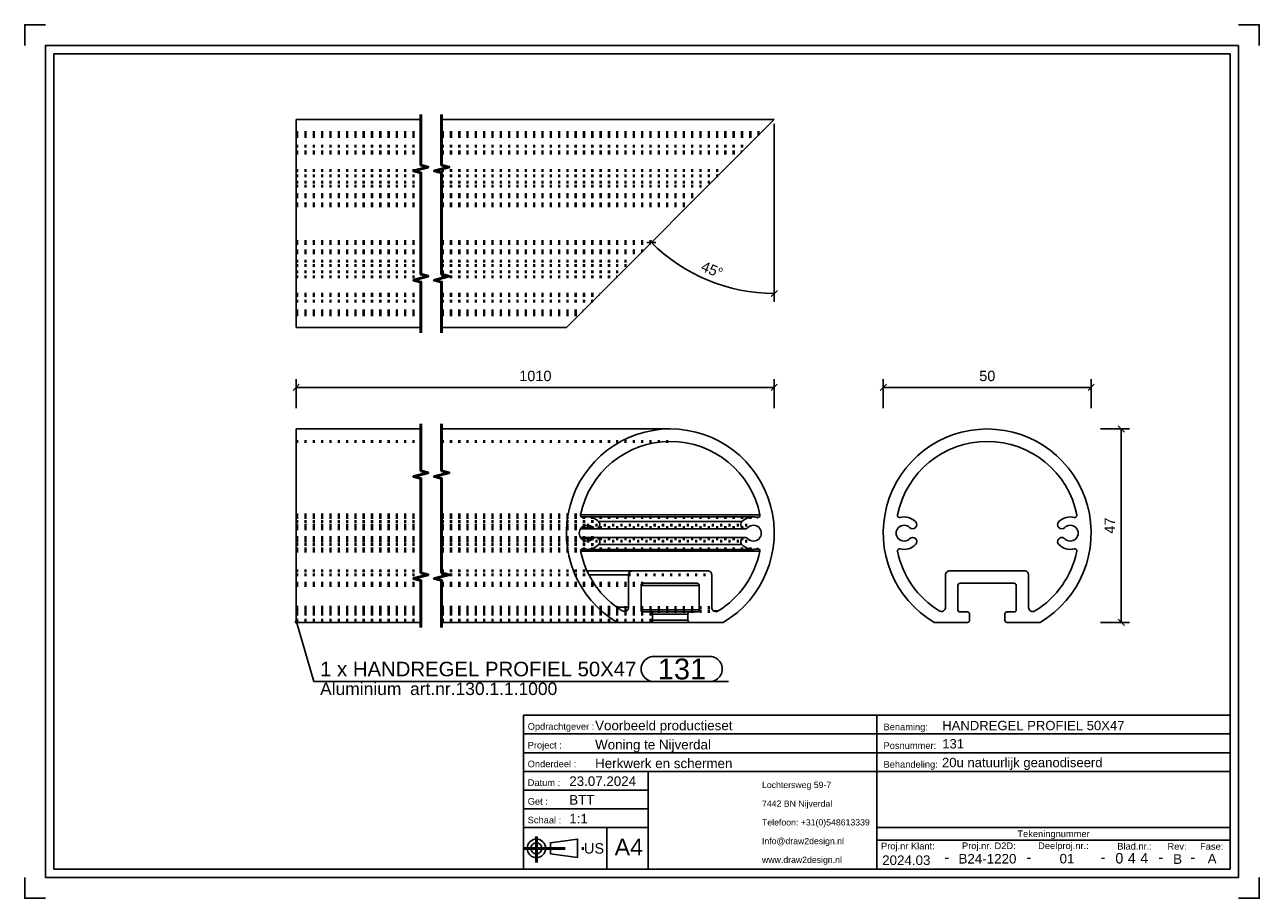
# Model space of a CAD drawing. Header units: millimetres. Extents: x 238 to 535, y -262 to -52.
import ezdxf
from ezdxf.enums import TextEntityAlignment as Align

# ---------------------------------------------------------------- set-up
doc = ezdxf.new("R2010")
doc.units = ezdxf.units.MM
doc.linetypes.add('DOT', pattern=[2, 0.5, -1.5])
doc.linetypes.add('STRICHPUNKT2', pattern=[18.5, 10, -4, 0.5, -4])
doc.layers.get('0').update_dxf_attribs({"linetype": 'CONTINUOUS'})
for name, color, linetype in [('DIM49', 4, 'CONTINUOUS'), ('TXT_ALL', 7, 'CONTINUOUS'), ('TXT_DIM49', 2, 'CONTINUOUS'), ('TXT_YELLOW', 2, 'CONTINUOUS')]:
    doc.layers.add(name, color=color, linetype=linetype)
doc.layers.add('LE_ALL', color=7, linetype='CONTINUOUS', lineweight=50)
doc.styles.add('ARIAL', font='arial.ttf')

# ---------------------------------------------------------------- blocks, each defined once
blk = doc.blocks.new('TFIELD_00005', base_point=(415.08, -252.98))
at = {"layer": 'TXT_YELLOW', "style": 'ARIAL'}
for s, p in [('Lochtersweg 59-7', (415.08, -234.98)), ('7442 BN Nijverdal', (415.08, -239.48)), ('Telefoon: +31(0)548613339', (415.08, -243.98)), ('Info@draw2design.nl', (415.08, -248.48)), ('www.draw2design.nl', (415.08, -252.98))]:
    blk.add_text(s, height=1.5, dxfattribs=at).set_placement(p, align=Align.MIDDLE_LEFT)
blk = doc.blocks.new('FLEX_00004', base_point=(427.9, -255.23))
blk.add_blockref('TFIELD_00005', (415.08, -252.98))
blk = doc.blocks.new('D2D_00003', base_point=(387.96, -253.38))
blk.add_blockref('FLEX_00004', (427.9, -255.23))
blk = doc.blocks.new('TFIELD_00007', base_point=(379.62, -249.92))
at = {"layer": 'TXT_YELLOW', "style": 'ARIAL'}
blk.add_text('A4', height=4, dxfattribs=at).set_placement((379.62, -249.92), align=Align.MIDDLE_LEFT)
blk = doc.blocks.new('FLEX_00006', base_point=(383, -249.92))
blk.add_blockref('TFIELD_00007', (379.62, -249.92))
blk = doc.blocks.new('TFIELD_00013', base_point=(372.24, -250.23))
at = {"layer": 'TXT_YELLOW', "style": 'ARIAL'}
blk.add_text('US', height=2.5, dxfattribs=at).set_placement((372.24, -250.23), align=Align.MIDDLE_LEFT)
blk = doc.blocks.new('FLEX_00012', base_point=(372.24, -250.23))
blk.add_blockref('TFIELD_00013', (372.24, -250.23))
blk = doc.blocks.new('US_00011', base_point=(362.15, -250.23))
blk.add_line((364.17, -251.57), (370.73, -252.46))
blk.add_lwpolyline([(364.17, -251.57), (364.17, -248.9), (370.73, -248.01), (370.73, -252.46)])
for radius in [2.22, 1.33]:
    blk.add_circle((360.81, -250.23), radius)
at = {"layer": 'LE_ALL', "color": 1, "linetype": 'STRICHPUNKT2'}
for p, q in [((360.81, -247.42), (360.81, -253.64)), ((357.71, -250.23), (372.58, -250.23))]:
    blk.add_line(p, q, dxfattribs=at)
blk.add_blockref('FLEX_00012', (372.24, -250.23))
blk = doc.blocks.new('SCHRIFE_00015', base_point=(368.71, -235.23))
for p, q in [((357.71, -218.23), (442.71, -218.23)), ((357.71, -218.23), (357.71, -255.23)), ((442.71, -218.23), (527.71, -218.23)), ((442.71, -255.23), (442.71, -218.23)), ((527.71, -218.23), (527.71, -255.23)), ((357.71, -222.73), (442.71, -222.73)), ((442.71, -222.73), (527.71, -222.73)), ((357.71, -227.23), (442.71, -227.23)), ((442.71, -227.23), (527.71, -227.23)), ((357.71, -231.73), (527.71, -231.73)), ((387.71, -231.73), (387.71, -255.23)), ((387.71, -236.23), (357.71, -236.23)), ((387.71, -240.73), (357.71, -240.73)), ((387.71, -245.23), (357.71, -245.23)), ((377.71, -245.23), (377.71, -255.23)), ((527.71, -245.23), (442.71, -245.23)), ((527.71, -248.23), (442.71, -248.23)), ((527.71, -255.23), (357.71, -255.23))]:
    blk.add_line(p, q)
at = {"layer": 'TXT_YELLOW', "style": 'ARIAL'}
for s, height, p in [('Voorbeeld productieset', 2.3, (374.93, -221.84)), ('HANDREGEL PROFIEL 50X47', 2.25, (458.43, -221.83)), ('Woning te Nijverdal', 2.3, (374.93, -226.44)), ('131', 2.25, (458.43, -226.22)), ('Herkwerk en schermen', 2.3, (374.93, -230.94)), ('20u natuurlijk geanodiseerd', 2.25, (458.38, -230.72)), ('23.07.2024', 2.3, (368.71, -235.23)), ('BTT', 2.3, (368.71, -239.73)), ('1:1', 2.3, (368.71, -244.23))]:
    blk.add_text(s, height=height, dxfattribs=at).set_placement(p)
for s, height, p in [('2024.03', 2.3, (449.79, -254.23)), ('B24-1220', 2.3, (469.31, -253.88)), ('01', 2.3, (488.44, -253.86)), ('B', 2.3, (515.05, -253.96)), ('A', 2.3, (523.35, -253.86)), ('-', 2.5, (459.54, -253.58)), ('-', 2.5, (479.28, -253.58)), ('-', 2.5, (497.11, -253.58)), ('-', 2.5, (511.04, -253.58)), ('-', 2.5, (518.7, -253.58))]:
    blk.add_text(s, height=height, dxfattribs=at).set_placement(p, align=Align.CENTER)
blk = doc.blocks.new('TFIELD_00019', base_point=(506.06, -252.61))
at = {"layer": 'TXT_ALL', "style": 'ARIAL'}
blk.add_text('4', height=2.5, dxfattribs=at).set_placement((506.06, -252.61), align=Align.MIDDLE_LEFT)
blk = doc.blocks.new('4_00018')
blk.add_blockref('TFIELD_00019', (506.06, -252.61))
blk = doc.blocks.new('TELLER1_00017')
blk.add_blockref('4_00018', (0, 0))
blk = doc.blocks.new('TFIELD_00022', base_point=(503.06, -252.61))
at = {"layer": 'TXT_ALL', "style": 'ARIAL'}
blk.add_text('4', height=2.5, dxfattribs=at).set_placement((503.06, -252.61), align=Align.MIDDLE_LEFT)
blk = doc.blocks.new('4_00021')
blk.add_blockref('TFIELD_00022', (503.06, -252.61))
blk = doc.blocks.new('TELLER2_00020')
blk.add_blockref('4_00021', (0, 0))
blk = doc.blocks.new('TFIELD_00025', base_point=(500.06, -252.61))
at = {"layer": 'TXT_ALL', "style": 'ARIAL'}
blk.add_text('0', height=2.5, dxfattribs=at).set_placement((500.06, -252.61), align=Align.MIDDLE_LEFT)
blk = doc.blocks.new('0_00024')
blk.add_blockref('TFIELD_00025', (500.06, -252.61))
blk = doc.blocks.new('TELLER3_00023')
blk.add_blockref('0_00024', (0, 0))
blk = doc.blocks.new('NL_00026', base_point=(358.71, -221.73))
at = {"layer": 'TXT_ALL', "color": 1, "style": 'ARIAL'}
blk.add_text('Tekeningnummer', height=1.6, dxfattribs=at).set_placement((485.21, -246.73), align=Align.MIDDLE_CENTER)
at = {"layer": 'TXT_YELLOW', "style": 'ARIAL'}
for s, p in [('Opdrachtgever :', (358.71, -221.73)), ('Benaming:', (444.31, -221.83)), ('Project :', (358.71, -226.23)), ('Posnummer:', (444.31, -226.33)), ('Onderdeel :', (358.71, -230.73)), ('Behandeling:', (444.31, -230.83)), ('Datum :', (358.71, -235.23)), ('Get :', (358.71, -239.73)), ('Schaal :', (358.71, -244.23)), ('Proj.nr Klant:', (443.71, -250.48)), ('Proj.nr. D2D:', (463.19, -250.41)), ('Deelproj.nr.:', (481.51, -250.4)), ('Blad.nr.:', (500.55, -250.52)), ('Rev:', (512.62, -250.56)), ('Fase:', (520.46, -250.56))]:
    blk.add_text(s, height=1.6, dxfattribs=at).set_placement(p)
blk = doc.blocks.new('SCHRIFE_00014')
for name, p in [('SCHRIFE_00015', (368.71, -235.23)), ('NL_00026', (358.71, -221.73)), ('TELLER3_00023', (0, 0)), ('TELLER2_00020', (0, 0)), ('TELLER1_00017', (0, 0))]:
    blk.add_blockref(name, p)
blk = doc.blocks.new('DINA4Q_00002', base_point=(527.71, -59.23))
for p, q in [((244.71, -255.23), (244.71, -59.23)), ((244.71, -59.23), (527.71, -59.23)), ((529.71, -57.23), (529.71, -257.23)), ((242.71, -257.23), (529.71, -257.23))]:
    blk.add_line(p, q)
for points in [[(237.71, -57.23), (237.71, -52.23), (242.71, -52.23)], [(529.71, -52.23), (534.71, -52.23), (534.71, -57.23)], [(242.71, -257.23), (242.71, -57.23), (529.71, -57.23)], [(527.71, -59.23), (527.71, -255.23), (244.71, -255.23)], [(237.71, -257.23), (237.71, -262.23), (242.71, -262.23)], [(529.71, -262.23), (534.71, -262.23), (534.71, -257.23)]]:
    blk.add_lwpolyline(points)
for name, p in [('SCHRIFE_00014', (0, 0)), ('D2D_00003', (387.96, -253.38)), ('US_00011', (362.15, -250.23)), ('FLEX_00006', (383, -249.92))]:
    blk.add_blockref(name, p)
blk = doc.blocks.new('_ZBL0045_00001')
blk.add_blockref('DINA4Q_00002', (527.71, -59.23))
blk = doc.blocks.new('_D1', base_point=(400.18, -111.27))
at = {"layer": 'DIM49', "color": 1}
for p, q in [((418.01, -76.06), (418.01, -118.83)), ((389.53, -104.58), (387.41, -104.61)), ((417.25, -117.57), (418.77, -116.09))]:
    blk.add_line(p, q, dxfattribs=at)
blk.add_ellipse((418.01, -75.06), major_axis=(41.77, 0), ratio=1, start_param=3.926991, end_param=4.712389, dxfattribs=at)
at = {"layer": 'TXT_DIM49', "style": 'ARIAL'}
for s, p in [('45', (400.18, -111.27)), ('°', (403.73, -112.73))]:
    blk.add_text(s, height=2.5, rotation=337.4999, dxfattribs=at).set_placement(p)
blk = doc.blocks.new('HANDREGEL PROFIEL 50X47_00031', base_point=(338.01, -87.3))
for p, q in [((303.01, -75.06), (333.01, -75.06)), ((303.01, -75.06), (303.01, -125.06)), ((338.01, -75.06), (418.01, -75.06)), ((368.01, -125.06), (418.01, -75.06)), ((303.01, -125.06), (333.01, -125.06)), ((338.01, -125.06), (368.01, -125.06))]:
    blk.add_line(p, q)
at = {"layer": 'LE_ALL', "color": 3, "linetype": 'DOT'}
for p, q in [((303.01, -78.16), (333.01, -78.16)), ((303.01, -78.48), (333.01, -78.48)), ((303.01, -78.49), (333.01, -78.49)), ((303.01, -78.5), (333.01, -78.5)), ((303.01, -79.1), (333.01, -79.1)), ((303.01, -79.11), (333.01, -79.11)), ((338.01, -78.16), (414.91, -78.16)), ((338.01, -78.48), (414.58, -78.48)), ((338.01, -78.49), (414.57, -78.49)), ((338.01, -78.5), (414.56, -78.5)), ((338.01, -79.1), (413.97, -79.1)), ((338.01, -79.11), (413.95, -79.11)), ((303.01, -81.4), (333.01, -81.4)), ((303.01, -81.4), (333.01, -81.4)), ((303.01, -82.81), (333.01, -82.81)), ((303.01, -82.81), (333.01, -82.81)), ((303.01, -83.1), (333.01, -83.1)), ((303.01, -83.1), (333.01, -83.1)), ((338.01, -81.4), (411.67, -81.4)), ((338.01, -81.4), (411.67, -81.4)), ((338.01, -82.81), (410.25, -82.81)), ((338.01, -82.81), (410.25, -82.81)), ((338.01, -83.1), (409.96, -83.1)), ((338.01, -83.1), (409.96, -83.1)), ((303.01, -87.3), (333.01, -87.3)), ((303.01, -88.56), (333.01, -88.56)), ((338.01, -87.3), (405.77, -87.3)), ((338.01, -88.56), (404.5, -88.56)), ((303.01, -90.08), (333.01, -90.08)), ((303.01, -91.08), (333.01, -91.08)), ((338.01, -90.08), (402.98, -90.08)), ((338.01, -91.08), (401.98, -91.08)), ((303.01, -93.08), (333.01, -93.08)), ((303.01, -93.58), (333.01, -93.58)), ((338.01, -93.08), (399.98, -93.08)), ((338.01, -93.58), (399.48, -93.58)), ((303.01, -95.31), (333.01, -95.31)), ((303.01, -95.81), (333.01, -95.81)), ((338.01, -95.31), (397.76, -95.31)), ((338.01, -95.81), (397.26, -95.81)), ((303.01, -104.31), (333.01, -104.31)), ((303.01, -104.81), (333.01, -104.81)), ((303.01, -106.58), (333.01, -106.58)), ((338.01, -104.31), (388.76, -104.31)), ((338.01, -104.81), (388.26, -104.81)), ((338.01, -106.58), (386.48, -106.58)), ((303.01, -107.08), (333.01, -107.08)), ((303.01, -109.08), (333.01, -109.08)), ((338.01, -107.08), (385.98, -107.08)), ((338.01, -109.08), (383.98, -109.08)), ((303.01, -110.08), (333.01, -110.08)), ((303.01, -111.61), (333.01, -111.61)), ((303.01, -112.81), (333.01, -112.81)), ((338.01, -110.08), (382.98, -110.08)), ((338.01, -111.61), (381.46, -111.61)), ((338.01, -112.81), (380.25, -112.81)), ((303.01, -116.99), (333.01, -116.99)), ((303.01, -117.01), (333.01, -117.01)), ((303.01, -117.27), (333.01, -117.27)), ((303.01, -117.3), (333.01, -117.3)), ((303.01, -118.71), (333.01, -118.71)), ((303.01, -118.71), (333.01, -118.71)), ((338.01, -116.99), (376.07, -116.99)), ((338.01, -117.01), (376.06, -117.01)), ((338.01, -117.27), (375.79, -117.27)), ((338.01, -117.3), (375.76, -117.3)), ((338.01, -118.71), (374.35, -118.71)), ((338.01, -118.71), (374.35, -118.71)), ((303.01, -121), (333.01, -121)), ((303.01, -121.01), (333.01, -121.01)), ((303.01, -121.61), (333.01, -121.61)), ((303.01, -121.62), (333.01, -121.62)), ((303.01, -121.63), (333.01, -121.63)), ((338.01, -121), (372.07, -121)), ((338.01, -121.01), (372.05, -121.01)), ((338.01, -121.61), (371.45, -121.61)), ((338.01, -121.62), (371.44, -121.62)), ((338.01, -121.63), (371.44, -121.63)), ((303.01, -121.96), (333.01, -121.96)), ((338.01, -121.96), (371.11, -121.96))]:
    blk.add_line(p, q, dxfattribs=at)
blk.add_blockref('_D1', (400.18, -111.27))
blk = doc.blocks.new('HANDREGEL PROFIEL 50X47_00030')
blk.add_blockref('HANDREGEL PROFIEL 50X47_00031', (338.01, -87.3))
blk = doc.blocks.new('Handregel_00029')
blk.add_blockref('HANDREGEL PROFIEL 50X47_00030', (0, 0))
blk = doc.blocks.new('_A3D0114_00028')
blk.add_blockref('Handregel_00029', (0, 0))
blk = doc.blocks.new('_SHORTEN_00032', base_point=(333.01, -126.31))
at = {"layer": 'LE_ALL', "color": 4}
for points in [[(333.01, -126.31), (333.01, -114.12), (331.26, -113.65), (334.76, -112.71), (333.01, -112.24), (333.01, -87.87), (331.26, -87.4), (334.76, -86.46), (333.01, -85.99), (333.01, -73.81)], [(338.01, -126.31), (338.01, -114.12), (336.26, -113.65), (339.76, -112.71), (338.01, -112.24), (338.01, -87.87), (336.26, -87.4), (339.76, -86.46), (338.01, -85.99), (338.01, -73.81)]]:
    blk.add_lwpolyline(points, dxfattribs=at)
blk = doc.blocks.new('_ANS0114_00027')
for name, p in [('_SHORTEN_00032', (333.01, -126.31)), ('_A3D0114_00028', (0, 0))]:
    blk.add_blockref(name, p)
blk = doc.blocks.new('_D2', base_point=(356.67, -137.91))
at = {"layer": 'DIM49', "color": 1}
for p, q in [((303.76, -138.66), (302.26, -140.16)), ((303.01, -144.41), (303.01, -137.41)), ((303.01, -139.41), (418.01, -139.41)), ((417.26, -140.16), (418.76, -138.66)), ((418.01, -144.41), (418.01, -137.41))]:
    blk.add_line(p, q, dxfattribs=at)
at = {"layer": 'TXT_DIM49', "style": 'ARIAL'}
blk.add_text('1010', height=2.5, dxfattribs=at).set_placement((356.67, -137.91))
blk = doc.blocks.new('SHAPE_00051', base_point=(303.1, -195.78))
at = {"layer": 'DIM49', "color": 3}
for p, q in [((302.84, -195.75), (303.35, -195.75)), ((302.89, -195.95), (303.3, -195.95)), ((303.21, -195.55), (302.99, -195.55)), ((303.1, -195.78), (307.27, -210.12)), ((389, -204.12), (402.52, -204.12)), ((307.27, -210.12), (407.02, -210.12)), ((402.52, -210.12), (389, -210.12))]:
    blk.add_line(p, q, dxfattribs=at)
blk.add_lwpolyline([(302.96, -195.56), (302.91, -195.6), (302.86, -195.66), (302.84, -195.72), (302.83, -195.79), (302.84, -195.86), (302.87, -195.92), (302.91, -195.97), (302.97, -196.01), (303.03, -196.04), (303.1, -196.05), (303.17, -196.04), (303.23, -196.01), (303.29, -195.97), (303.33, -195.91), (303.35, -195.85), (303.36, -195.78), (303.35, -195.71), (303.32, -195.65), (303.28, -195.59), (303.22, -195.55), (303.16, -195.53), (303.09, -195.52), (303.02, -195.53)], close=True, dxfattribs=at)
for centre, start_param, end_param in [((389, -207.12), 1.570796, 4.712389), ((402.52, -207.12), 4.712389, 7.853982)]:
    blk.add_ellipse(centre, major_axis=(3, 0), ratio=1, start_param=start_param, end_param=end_param, dxfattribs=at)
at = {"layer": 'TXT_DIM49', "style": 'ARIAL'}
for s, height, p in [('131', 5, (390, -207.12)), ('1 x HANDREGEL PROFIEL 50X47', 3.5, (308.77, -207.12)), ('Aluminium', 3, (308.77, -211.87)), ('art.nr.130.1.1.1000', 3, (330.41, -211.87))]:
    blk.add_text(s, height=height, dxfattribs=at).set_placement(p, align=Align.MIDDLE_LEFT)
blk = doc.blocks.new('HANDREGEL PROFIEL 50X47_00037', base_point=(338.01, -186.51))
for p, q in [((303.01, -149.41), (333.01, -149.41)), ((303.01, -149.41), (303.01, -195.91)), ((338.01, -149.41), (393.01, -149.41)), ((371.44, -170.09), (414.58, -170.09)), ((371.59, -170.55), (373.01, -170.55)), ((371.8, -170.67), (372.05, -170.67)), ((373.01, -170.55), (413.01, -170.55)), ((375.76, -171.69), (410.25, -171.69)), ((371.43, -173.4), (410.96, -173.4)), ((371.43, -173.4), (375.06, -173.4)), ((371.67, -173.11), (374.35, -173.11)), ((371.42, -175.49), (375.07, -175.49)), ((371.67, -175.8), (374.35, -175.8)), ((375.24, -175.51), (410.96, -175.51)), ((375.76, -177.21), (410.25, -177.21)), ((371.45, -178.82), (414.56, -178.82)), ((371.61, -178.35), (373.01, -178.35)), ((371.82, -178.24), (372.07, -178.24)), ((373.01, -178.35), (413.01, -178.35)), ((372.98, -183.51), (383.98, -183.51)), ((373.46, -184.51), (382.98, -184.51)), ((385.98, -187.01), (399.98, -187.01)), ((380.18, -192.29), (382.98, -192.29)), ((385.98, -192.91), (399.98, -192.91)), ((303.01, -195.91), (333.01, -195.91)), ((338.01, -195.91), (380.25, -195.91)), ((388.26, -195.91), (397.76, -195.91)), ((388.76, -193.91), (397.26, -193.91)), ((388.76, -195.41), (397.26, -195.41)), ((403.46, -193.17), (404.5, -193.17))]:
    blk.add_line(p, q)
for points in [[(388.26, -193.41), (397.76, -193.41), (399.48, -193.41, 0.414214), (399.98, -192.91), (399.98, -187.01, 0.414214), (399.48, -186.51), (386.48, -186.51, 0.414214), (385.98, -187.01), (385.98, -192.91, 0.414214), (386.48, -193.41), (388.26, -193.41, -0.414214), (388.76, -193.91), (388.76, -195.41, -0.414214), (388.26, -195.91), (380.25, -195.91, -0.7626), (393.01, -149.41, -0.7626), (405.77, -195.91), (397.76, -195.91)], [(397.26, -195.41), (397.26, -193.91, -0.414214), (397.76, -193.41)]]:
    blk.add_lwpolyline(points, format="xyb")
blk.add_lwpolyline([(402.98, -192.32), (402.98, -184.51, 0.414214), (401.98, -183.51), (383.98, -183.51, 0.414214), (382.98, -184.51), (382.98, -192.29, -0.414214), (381.98, -193.29, -0.139072), (381.46, -193.14, -0.206945), (371.45, -178.82, -0.474633), (371.94, -178.22, -0.061117), (372.07, -178.24, 0.061117), (373.01, -178.35, 0.201418), (375.79, -177.18, 0.660916), (375.07, -175.49, 0.204155), (374.35, -175.8, -0.19854), (373.01, -176.35, -1), (373.01, -172.55, -0.198598), (374.35, -173.11, 0.198598), (375.06, -173.4, 0.668616), (375.76, -171.69, 0.198598), (373.01, -170.55, 0.062115), (372.05, -170.67, -0.062115), (371.93, -170.69, -0.473415), (371.44, -170.09, -0.357391), (393.01, -152.41, -0.357391), (414.58, -170.09, -0.473414), (414.09, -170.69, -0.06212), (413.97, -170.67, 0.06212), (413.01, -170.55, 0.198585), (410.25, -171.69, 0.668635), (410.96, -173.4, 0.198585), (411.67, -173.11, -0.198585), (413.01, -172.55, -1), (413.01, -176.35, -0.198584), (411.67, -175.8, 0.198584), (410.96, -175.51, 0.668636), (410.25, -177.21, 0.198584), (413.01, -178.35, 0.061122), (413.95, -178.24, -0.061122), (414.07, -178.22, -0.474633), (414.56, -178.82, -0.207687), (404.5, -193.17, -0.138346), (403.98, -193.32, -0.414214)], format="xyb", close=True)
blk.add_arc((397.76, -195.41), 0.5, 180, -90)
at = {"layer": 'LE_ALL', "color": 3, "linetype": 'DOT'}
for p, q in [((303.01, -152.41), (333.01, -152.41)), ((338.01, -152.41), (393.01, -152.41)), ((303.01, -170.09), (333.01, -170.09)), ((303.01, -170.09), (333.01, -170.09)), ((303.01, -170.55), (333.01, -170.55)), ((303.01, -170.67), (333.01, -170.67)), ((303.01, -170.67), (333.01, -170.67)), ((303.01, -170.69), (333.01, -170.69)), ((303.01, -170.69), (333.01, -170.69)), ((303.01, -171.69), (333.01, -171.69)), ((303.01, -171.69), (333.01, -171.69)), ((338.01, -170.09), (371.44, -170.09)), ((338.01, -170.09), (371.44, -170.09)), ((338.01, -170.55), (371.59, -170.55)), ((338.01, -170.67), (413.97, -170.67)), ((338.01, -170.67), (371.8, -170.67)), ((338.01, -170.69), (414.09, -170.69)), ((338.01, -170.69), (371.93, -170.69)), ((338.01, -171.69), (375.76, -171.69)), ((338.01, -171.69), (375.76, -171.69)), ((303.01, -172.55), (333.01, -172.55)), ((303.01, -173.11), (333.01, -173.11)), ((303.01, -173.11), (333.01, -173.11)), ((303.01, -173.4), (333.01, -173.4)), ((303.01, -173.4), (333.01, -173.4)), ((338.01, -172.55), (373.01, -172.55)), ((338.01, -173.11), (411.67, -173.11)), ((338.01, -173.11), (371.67, -173.11)), ((338.01, -173.4), (371.43, -173.4)), ((338.01, -173.4), (371.43, -173.4)), ((373.01, -172.55), (413.01, -172.55)), ((303.01, -175.49), (333.01, -175.49)), ((303.01, -175.51), (333.01, -175.51)), ((303.01, -175.8), (333.01, -175.8)), ((303.01, -175.8), (333.01, -175.8)), ((303.01, -176.35), (333.01, -176.35)), ((303.01, -177.18), (333.01, -177.18)), ((303.01, -177.21), (333.01, -177.21)), ((338.01, -175.49), (371.42, -175.49)), ((338.01, -175.51), (375.24, -175.51)), ((338.01, -175.8), (411.67, -175.8)), ((338.01, -175.8), (371.67, -175.8)), ((338.01, -176.35), (373.01, -176.35)), ((338.01, -177.18), (375.79, -177.18)), ((338.01, -177.21), (375.76, -177.21)), ((373.01, -176.35), (413.01, -176.35)), ((303.01, -178.22), (333.01, -178.22)), ((303.01, -178.22), (333.01, -178.22)), ((303.01, -178.24), (333.01, -178.24)), ((303.01, -178.24), (333.01, -178.24)), ((303.01, -178.35), (333.01, -178.35)), ((303.01, -178.82), (333.01, -178.82)), ((303.01, -178.82), (333.01, -178.82)), ((338.01, -178.22), (414.07, -178.22)), ((338.01, -178.22), (371.94, -178.22)), ((338.01, -178.24), (413.95, -178.24)), ((338.01, -178.24), (371.82, -178.24)), ((338.01, -178.35), (371.61, -178.35)), ((338.01, -178.82), (371.45, -178.82)), ((338.01, -178.82), (371.45, -178.82)), ((303.01, -183.51), (333.01, -183.51)), ((338.01, -183.51), (372.98, -183.51)), ((303.01, -184.51), (333.01, -184.51)), ((303.01, -186.51), (333.01, -186.51)), ((303.01, -187.01), (333.01, -187.01)), ((338.01, -184.51), (373.46, -184.51)), ((338.01, -186.51), (386.48, -186.51)), ((338.01, -187.01), (385.98, -187.01)), ((382.98, -184.51), (402.98, -184.51)), ((303.01, -192.29), (333.01, -192.29)), ((303.01, -192.32), (333.01, -192.32)), ((303.01, -192.91), (333.01, -192.91)), ((338.01, -192.29), (380.18, -192.29)), ((338.01, -192.32), (402.98, -192.32)), ((338.01, -192.91), (385.98, -192.91)), ((303.01, -193.14), (333.01, -193.14)), ((303.01, -193.17), (333.01, -193.17)), ((303.01, -193.29), (333.01, -193.29)), ((303.01, -193.32), (333.01, -193.32)), ((303.01, -193.41), (333.01, -193.41)), ((303.01, -193.91), (333.01, -193.91)), ((303.01, -195.41), (333.01, -195.41)), ((338.01, -193.14), (381.46, -193.14)), ((338.01, -193.17), (403.46, -193.17)), ((338.01, -193.29), (381.98, -193.29)), ((338.01, -193.32), (403.98, -193.32)), ((338.01, -193.41), (386.48, -193.41)), ((338.01, -193.91), (388.76, -193.91)), ((338.01, -195.41), (388.76, -195.41))]:
    blk.add_line(p, q, dxfattribs=at)
for name, p in [('_D2', (356.67, -137.91)), ('SHAPE_00051', (303.1, -195.78))]:
    blk.add_blockref(name, p)
blk = doc.blocks.new('HANDREGEL PROFIEL 50X47_00036')
blk.add_blockref('HANDREGEL PROFIEL 50X47_00037', (338.01, -186.51))
blk = doc.blocks.new('Handregel_00035')
blk.add_blockref('HANDREGEL PROFIEL 50X47_00036', (0, 0))
blk = doc.blocks.new('_A3D0115_00034')
blk.add_blockref('Handregel_00035', (0, 0))
blk = doc.blocks.new('_SHORTEN_00038', base_point=(333.01, -197.16))
at = {"layer": 'LE_ALL', "color": 4}
for points in [[(333.01, -197.16), (333.01, -185.85), (331.26, -185.38), (334.76, -184.44), (333.01, -183.97), (333.01, -161.35), (331.26, -160.88), (334.76, -159.94), (333.01, -159.47), (333.01, -148.16)], [(338.01, -197.16), (338.01, -185.85), (336.26, -185.38), (339.76, -184.44), (338.01, -183.97), (338.01, -161.35), (336.26, -160.88), (339.76, -159.94), (338.01, -159.47), (338.01, -148.16)]]:
    blk.add_lwpolyline(points, dxfattribs=at)
blk = doc.blocks.new('_ANS0115_00033')
for name, p in [('_A3D0115_00034', (0, 0)), ('_SHORTEN_00038', (333.01, -197.16))]:
    blk.add_blockref(name, p)
blk = doc.blocks.new('_D3', base_point=(467.33, -137.91))
at = {"layer": 'DIM49', "color": 1}
for p, q in [((445, -138.66), (443.5, -140.16)), ((444.25, -144.41), (444.25, -137.41)), ((494.25, -139.41), (444.25, -139.41)), ((493.5, -140.16), (495, -138.66)), ((494.25, -144.41), (494.25, -137.41))]:
    blk.add_line(p, q, dxfattribs=at)
at = {"layer": 'TXT_DIM49', "style": 'ARIAL'}
blk.add_text('50', height=2.5, dxfattribs=at).set_placement((467.33, -137.91))
blk = doc.blocks.new('_D4', base_point=(500, -174.58))
at = {"layer": 'DIM49', "color": 1}
for p, q in [((496.5, -149.41), (503.5, -149.41)), ((502.25, -150.16), (500.75, -148.66)), ((501.5, -195.91), (501.5, -149.41)), ((496.5, -195.91), (503.5, -195.91)), ((500.75, -195.16), (502.25, -196.66))]:
    blk.add_line(p, q, dxfattribs=at)
at = {"layer": 'TXT_DIM49', "style": 'ARIAL'}
blk.add_text('47', height=2.5, rotation=90.0002, dxfattribs=at).set_placement((500, -174.58))
blk = doc.blocks.new('HANDREGEL PROFIEL 50X47_00043', base_point=(479.22, -192.32))
for points in [[(456.49, -195.91, -3.644957), (482, -195.91), (474, -195.91, -0.414214), (473.5, -195.41), (473.5, -193.91, -0.414214), (474, -193.41), (475.72, -193.41, 0.414214), (476.22, -192.91), (476.22, -187.01, 0.414214), (475.72, -186.51), (462.72, -186.51, 0.414214), (462.22, -187.01), (462.22, -192.91, 0.414214), (462.72, -193.41), (464.5, -193.41, -0.414214), (465, -193.91), (465, -195.41, -0.414214), (464.5, -195.91)], [(479.22, -192.32), (479.22, -184.51, 0.414214), (478.22, -183.51), (460.22, -183.51, 0.414214), (459.22, -184.51), (459.22, -192.29, -0.587106), (457.7, -193.14, -0.206945), (447.69, -178.82, -0.551755), (448.3, -178.24, 0.265807), (452.03, -177.18, 1), (450.59, -175.8, -2.409712), (450.59, -173.11, 1), (452, -171.69, 0.263969), (448.29, -170.67, -0.551755), (447.68, -170.09, -0.81945), (490.82, -170.09, -0.551761), (490.2, -170.67, 0.263961), (486.49, -171.69, 1), (487.9, -173.11, -2.40991), (487.9, -175.8, 1), (486.49, -177.21, 0.262896), (490.19, -178.24, -0.551761), (490.8, -178.82, -0.207687), (480.74, -193.17, -0.586149)]]:
    blk.add_lwpolyline(points, format="xyb", close=True)
for name, p in [('_D3', (467.33, -137.91)), ('_D4', (500, -174.58))]:
    blk.add_blockref(name, p)
blk = doc.blocks.new('HANDREGEL PROFIEL 50X47_00042')
blk.add_blockref('HANDREGEL PROFIEL 50X47_00043', (479.22, -192.32))
blk = doc.blocks.new('Handregel_00041')
blk.add_blockref('HANDREGEL PROFIEL 50X47_00042', (0, 0))
blk = doc.blocks.new('_A3D0116_00040')
blk.add_blockref('Handregel_00041', (0, 0))
blk = doc.blocks.new('_ANS0116_00039')
blk.add_blockref('_A3D0116_00040', (0, 0))

msp = doc.modelspace()

# ---------------------------------------------------------------- block references
for name in ['_ZBL0045_00001', '_ANS0114_00027', '_ANS0115_00033', '_ANS0116_00039']:
    msp.add_blockref(name, (0, 0))

doc.saveas('drawing.dxf')
